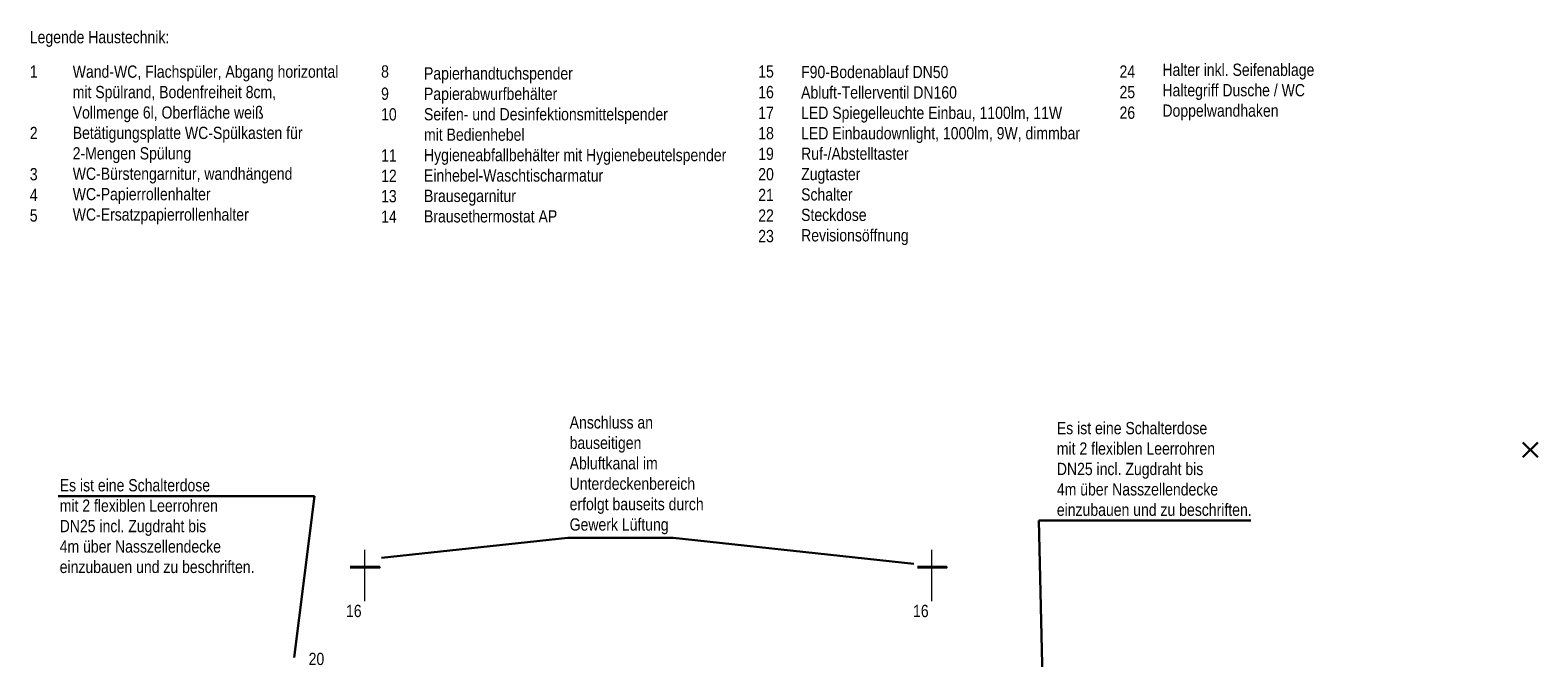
# Model space of a CAD drawing. Header units: metres. Extents: x 6.9 to 46.5, y -75.4 to -38.7.
# Tile 38 of 80: x 18 to 24.5, y -51.9 to -49.2. Entities that reach past the tile are written whole.
import ezdxf

# ---------------------------------------------------------------- set-up
doc = ezdxf.new("R2010")
doc.units = ezdxf.units.M
doc.header["$MEASUREMENT"] = 0
doc.linetypes.add('DGN Style 4', pattern=[2.975385, 1.486763, -0.743382, 0.001858, -0.743382])
doc.linetypes.add('DGN Style 5', pattern=[1.300918, 0.557536, -0.743382])
for name, color, linetype, lineweight in [('TRI_CONNPTS', 7, 'Continuous', 0), ('ZWP_LX_AB', 52, 'Continuous', 40), ('ZWP_LX_AB_ACHSE (Construction)', 7, 'Continuous', 0), ('ZWP_LX_AB_AUSLASS', 52, 'Continuous', 40), ('ZWP_SX_TEXT', 7, 'Continuous', 0)]:
    doc.layers.add(name, color=color, linetype=linetype, lineweight=lineweight)
doc.layers.get('TRI_CONNPTS').off()
doc.styles.add('ARIALNARROW', font='ARIALN.TTF')

# ---------------------------------------------------------------- blocks, each defined once
blk = doc.blocks.new('*U105')
at = {"layer": 'ZWP_SX_TEXT', "color": 7, "linetype": 'Continuous', "lineweight": 30}
for p, q in [((-0.032, 0.032), (0.032, -0.032)), ((-0.032, -0.032), (0.032, 0.032))]:
    blk.add_line(p, q, dxfattribs=at)
blk = doc.blocks.new('RED')
at = {"layer": 'ZWP_LX_AB_ACHSE (Construction)', "linetype": 'DGN Style 4', "lineweight": 0, "extrusion": (0, 1, 0), "elevation": -0.0001, "flags": 128}
blk.add_lwpolyline([(0.04, 0), (-0.04, 0)], dxfattribs=at)
blk = doc.blocks.new('OUTLET_1')
at = {"layer": 'ZWP_LX_AB_AUSLASS', "linetype": 'DGN Style 4', "lineweight": 0}
for p, q in [((0, 0, 0.005), (0, 0, 0.015)), ((0, 0), (0, 0, 0.005)), ((0, 0, 0.015), (0, 0, 0.065))]:
    blk.add_line(p, q, dxfattribs=at)
blk = doc.blocks.new('R')
at = {"layer": 'ZWP_LX_AB', "linetype": 'Continuous', "lineweight": 40, "extrusion": (1, 0, 0)}
blk.add_circle((-0.0002, 0, -0.0375), 0.0625, dxfattribs=at)
at = {"layer": 'ZWP_LX_AB_ACHSE (Construction)', "linetype": 'DGN Style 4', "lineweight": 0, "extrusion": (-1.64113e-21, -1, 0), "elevation": 0.0002, "flags": 128}
blk.add_lwpolyline([(-0.0375, 0), (0.0375, 0)], dxfattribs=at)

msp = doc.modelspace()

# ---------------------------------------------------------------- linework, layer by layer
at = {"layer": 'ZWP_SX_TEXT', "color": 7, "linetype": 'Continuous', "lineweight": 30}
for p, q in [((18.1483, -51.2231, 0.331), (19.2484, -51.2231, 0.331)), ((19.2484, -51.2231, 0.331), (19.1621, -51.9143, 0.331)), ((22.3567, -51.3278, 1.1244), (22.3869, -52.6561, 1.1244)), ((22.3567, -51.3278, 0.331), (23.2663, -51.3278, 0.331)), ((20.3354, -51.4016, 0.331), (19.5356, -51.4877, 0.331)), ((20.3354, -51.4016, 0.331), (20.7876, -51.4016, 0.331)), ((20.7876, -51.4016, 0.331), (21.8201, -51.5127, 0.331))]:
    msp.add_line(p, q, dxfattribs=at)

# ---------------------------------------------------------------- block references
at = {"layer": 'TRI_CONNPTS', "color": 12, "linetype": 'DGN Style 5', "lineweight": 0, "extrusion": (-1, 0, 0), "rotation": 179.9999934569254}
for p in [(51.49, 2.4695, -19.4647), (51.49, 2.4695, -21.8978)]:
    msp.add_blockref('R', p, dxfattribs=at)
at = {"layer": 'TRI_CONNPTS', "color": 12, "linetype": 'DGN Style 5', "lineweight": 0, "extrusion": (1, -6.12323e-17, 0)}
for p in [(-51.5675, 2.4698, 19.4647), (-51.5675, 2.4698, 21.8978)]:
    msp.add_blockref('RED', p, dxfattribs=at)
at = {"layer": 'ZWP_LX_AB_AUSLASS', "linetype": 'Continuous', "extrusion": (0, 1, 0), "rotation": 180}
for p in [(-19.4647, 2.4697, -51.6725), (-21.8978, 2.4697, -51.6725)]:
    msp.add_blockref('OUTLET_1', p, dxfattribs=at)
at = {"layer": 'ZWP_SX_TEXT', "color": 7, "linetype": 'Continuous', "lineweight": 30}
msp.add_blockref('*U105', (24.4657, -51.0242), dxfattribs=at)

# ---------------------------------------------------------------- texts
at = {"layer": 'ZWP_SX_TEXT', "color": 7, "linetype": 'Continuous', "lineweight": 0, "char_height": 0.0525, "attachment_point": 4, "style": 'ARIALNARROW'}
for s, insert in [('Legende Haustechnik:', (18.0272, -49.2627, 0.4783)), ('1', (18.0272, -49.4025, 0.4783)), ('Wand-WC, Flachspüler, Abgang horizontal \\Pmit Spülrand, Bodenfreiheit 8cm,\\PVollmenge 6l, Oberfläche weiß\\PBetätigungsplatte WC-Spülkasten für \\P2-Mengen Spülung\\PWC-Bürstengarnitur, wandhängend\\PWC-Papierrollenhalter\\PWC-Ersatzpapierrollenhalter\\P', (18.2113, -49.7171, 0.4783)), ('8', (19.5345, -49.4025, 0.4783)), ('Papierhandtuchspender\\PPapierabwurfbehälter\\PSeifen- und Desinfektionsmittelspender\\Pmit Bedienhebel\\PHygieneabfallbehälter mit Hygienebeutelspender\\PEinhebel-Waschtischarmatur\\PBrausegarnitur\\PBrausethermostat AP\\P', (19.7185, -49.7171, 0.4783)), ('15', (21.1527, -49.4025, 0.4783)), ('F90-Bodenablauf DN50\\PAbluft-Tellerventil DN160\\PLED Spiegelleuchte Einbau, 1100lm, 11W\\PLED Einbaudownlight, 1000lm, 9W, dimmbar\\PRuf-/Abstelltaster\\PZugtaster\\PSchalter\\PSteckdose\\PRevisionsöffnung', (21.3367, -49.7623, 0.4783)), ('24', (22.7029, -49.4025, 0.4783)), ('Halter inkl. Seifenablage\\PHaltegriff Dusche / WC\\PDoppelwandhaken', (22.8869, -49.4903, 0.4783)), ('9', (19.5345, -49.4978, 0.4783)), ('16', (21.1527, -49.4909, 0.4783)), ('25', (22.7029, -49.4909, 0.4783)), ('10', (19.5345, -49.5863, 0.4783)), ('17', (21.1527, -49.5793, 0.4783)), ('26', (22.7029, -49.5793, 0.4783)), ('2', (18.0272, -49.6661, 0.4783)), ('18', (21.1527, -49.667, 0.4783)), ('11', (19.5345, -49.7621, 0.4783)), ('19', (21.1527, -49.7554, 0.4783)), ('3', (18.0272, -49.843, 0.4783)), ('20', (21.1527, -49.8429, 0.4783)), ('12', (19.5345, -49.8496, 0.4783)), ('4', (18.0272, -49.9314, 0.4783)), ('13', (19.5345, -49.9371, 0.4783)), ('21', (21.1527, -49.9314, 0.4783)), ('5', (18.0272, -50.0198, 0.4783)), ('14', (19.5345, -50.0246, 0.4783)), ('22', (21.1527, -50.0198, 0.4783)), ('23', (21.1527, -50.1082, 0.4783)), ('Anschluss an\\Pbauseitigen\\PAbluftkanal im\\PUnterdeckenbereich\\Perfolgt bauseits durch\\PGewerk Lüftung', (20.3435, -51.1334, 0.8093)), ('Es ist eine Schalterdose\\Pmit 2 flexiblen Leerrohren\\PDN25 incl. Zugdraht bis\\P4m über Nasszellendecke\\Peinzubauen und zu beschriften.', (22.4339, -51.1065, 0.4783)), ('Es ist eine Schalterdose\\Pmit 2 flexiblen Leerrohren\\PDN25 incl. Zugdraht bis\\P4m über Nasszellendecke\\Peinzubauen und zu beschriften.', (18.1555, -51.3514, 0.4783)), ('16', (19.3838, -51.7153, 0.4783)), ('16', (21.8169, -51.7153, 0.4783)), ('20', (19.2236, -51.921, 0.4783))]:
    msp.add_mtext(s, dxfattribs=dict(at, insert=insert))

doc.saveas('drawing.dxf')
